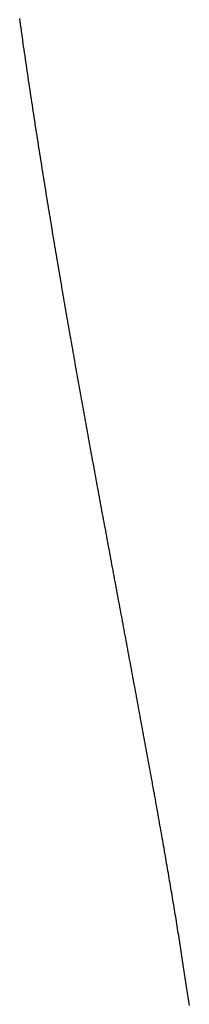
# Model space of a CAD drawing. Extents: x 668 to 3164, y 1007 to 2724.
# Tile 20 of 152: x 974 to 985, y 1767 to 1828. Entities that reach past the tile are written whole.
import ezdxf

# ---------------------------------------------------------------- set-up
doc = ezdxf.new("R2010")
doc.units = 0
doc.layers.add('KF_GRAVIS_12_RIGHT', color=7, linetype='CONTINUOUS')

# ---------------------------------------------------------------- blocks, each defined once
blk = doc.blocks.new('*U16')
at = {"layer": 'KF_GRAVIS_12_RIGHT'}
blk.add_polyline3d([(155.981, -486.184, 0), (155.962, -486.052, 0), (155.943, -485.921, 0), (155.925, -485.789, 0), (155.906, -485.657, 0), (155.887, -485.526, 0), (155.867, -485.394, 0), (155.848, -485.262, 0), (155.829, -485.13, 0), (155.809, -484.997, 0), (155.79, -484.864, 0), (155.77, -484.73, 0), (155.75, -484.596, 0), (155.73, -484.461, 0), (155.709, -484.326, 0), (155.689, -484.19, 0), (155.668, -484.054, 0), (155.647, -483.918, 0), (155.626, -483.781, 0), (155.605, -483.643, 0), (155.584, -483.505, 0), (155.563, -483.367, 0), (155.541, -483.228, 0), (155.519, -483.088, 0), (155.498, -482.949, 0), (155.476, -482.808, 0), (155.453, -482.667, 0), (155.431, -482.526, 0), (155.409, -482.385, 0), (155.386, -482.243, 0), (155.363, -482.1, 0), (155.341, -481.957, 0), (155.318, -481.814, 0), (155.294, -481.67, 0), (155.271, -481.525, 0), (155.248, -481.381, 0), (155.224, -481.235, 0), (155.2, -481.09, 0), (155.177, -480.944, 0), (155.153, -480.797, 0), (155.128, -480.651, 0), (155.104, -480.503, 0), (155.08, -480.356, 0), (155.055, -480.208, 0), (155.031, -480.059, 0), (155.006, -479.91, 0), (154.981, -479.761, 0), (154.956, -479.611, 0), (154.931, -479.461, 0), (154.905, -479.311, 0), (154.88, -479.16, 0), (154.854, -479.008, 0), (154.829, -478.857, 0), (154.803, -478.705, 0), (154.777, -478.552, 0), (154.751, -478.399, 0), (154.725, -478.246, 0), (154.699, -478.093, 0), (154.672, -477.939, 0), (154.646, -477.784, 0), (154.619, -477.63, 0), (154.592, -477.475, 0), (154.566, -477.319, 0), (154.539, -477.164, 0), (154.511, -477.007, 0), (154.484, -476.851, 0), (154.457, -476.694, 0), (154.43, -476.537, 0), (154.402, -476.38, 0), (154.374, -476.222, 0), (154.347, -476.064, 0), (154.319, -475.905, 0), (154.291, -475.746, 0), (154.263, -475.587, 0), (154.235, -475.428, 0), (154.206, -475.268, 0), (154.178, -475.108, 0), (154.149, -474.947, 0), (154.121, -474.786, 0), (154.092, -474.625, 0), (154.064, -474.464, 0), (154.035, -474.302, 0), (154.006, -474.14, 0), (153.977, -473.978, 0), (153.948, -473.816, 0), (153.918, -473.653, 0), (153.889, -473.489, 0), (153.86, -473.326, 0), (153.83, -473.162, 0), (153.801, -472.998, 0), (153.771, -472.834, 0), (153.741, -472.669, 0), (153.711, -472.505, 0), (153.682, -472.34, 0), (153.652, -472.174, 0), (153.622, -472.009, 0), (153.591, -471.843, 0), (153.561, -471.677, 0), (153.531, -471.51, 0), (153.5, -471.344, 0), (153.47, -471.177, 0), (153.44, -471.01, 0), (153.409, -470.842, 0), (153.378, -470.675, 0), (153.348, -470.507, 0), (153.317, -470.339, 0), (153.286, -470.17, 0), (153.255, -470.002, 0), (153.224, -469.833, 0), (153.193, -469.664, 0), (153.162, -469.495, 0), (153.131, -469.326, 0), (153.099, -469.156, 0), (153.068, -468.986, 0), (153.037, -468.816, 0), (153.005, -468.646, 0), (152.974, -468.475, 0), (152.942, -468.305, 0), (152.911, -468.134, 0), (152.879, -467.963, 0), (152.847, -467.792, 0), (152.816, -467.62, 0), (152.784, -467.449, 0), (152.752, -467.277, 0), (152.72, -467.105, 0), (152.688, -466.933, 0), (152.656, -466.761, 0), (152.624, -466.588, 0), (152.592, -466.416, 0), (152.56, -466.243, 0), (152.528, -466.07, 0), (152.496, -465.897, 0), (152.463, -465.724, 0), (152.431, -465.551, 0), (152.399, -465.377, 0), (152.367, -465.203, 0), (152.334, -465.03, 0), (152.302, -464.856, 0), (152.269, -464.682, 0), (152.237, -464.508, 0), (152.204, -464.333, 0), (152.172, -464.159, 0), (152.139, -463.984, 0), (152.107, -463.81, 0), (152.074, -463.635, 0), (152.041, -463.46, 0), (152.009, -463.285, 0), (151.976, -463.11, 0), (151.943, -462.935, 0), (151.911, -462.76, 0), (151.878, -462.584, 0), (151.845, -462.409, 0), (151.813, -462.233, 0), (151.78, -462.058, 0), (151.747, -461.882, 0), (151.714, -461.706, 0), (151.681, -461.53, 0), (151.648, -461.354, 0), (151.616, -461.178, 0), (151.583, -461.002, 0), (151.55, -460.826, 0), (151.517, -460.65, 0), (151.484, -460.474, 0), (151.451, -460.298, 0), (151.418, -460.122, 0), (151.385, -459.945, 0), (151.353, -459.769, 0), (151.32, -459.593, 0), (151.287, -459.416, 0), (151.254, -459.24, 0), (151.221, -459.063, 0), (151.188, -458.887, 0), (151.155, -458.71, 0), (151.122, -458.534, 0), (151.089, -458.357, 0), (151.056, -458.181, 0), (151.024, -458.004, 0), (150.991, -457.828, 0), (150.958, -457.651, 0), (150.925, -457.475, 0), (150.892, -457.298, 0), (150.859, -457.122, 0), (150.827, -456.945, 0), (150.794, -456.769, 0), (150.761, -456.592, 0), (150.728, -456.416, 0), (150.695, -456.239, 0), (150.663, -456.063, 0), (150.63, -455.887, 0), (150.597, -455.71, 0), (150.565, -455.534, 0), (150.532, -455.358, 0), (150.499, -455.182, 0), (150.467, -455.006, 0), (150.434, -454.83, 0), (150.402, -454.654, 0), (150.369, -454.478, 0), (150.337, -454.302, 0), (150.304, -454.126, 0), (150.272, -453.951, 0), (150.239, -453.775, 0), (150.207, -453.6, 0), (150.175, -453.424, 0), (150.142, -453.249, 0), (150.11, -453.074, 0), (150.078, -452.898, 0), (150.046, -452.723, 0), (150.014, -452.548, 0), (149.982, -452.374, 0), (149.949, -452.199, 0), (149.917, -452.024, 0), (149.886, -451.85, 0), (149.854, -451.675, 0), (149.822, -451.501, 0), (149.79, -451.327, 0), (149.758, -451.153, 0), (149.726, -450.979, 0), (149.695, -450.805, 0), (149.663, -450.631, 0), (149.631, -450.458, 0), (149.6, -450.285, 0), (149.568, -450.111, 0), (149.537, -449.938, 0), (149.506, -449.765, 0), (149.474, -449.593, 0), (149.443, -449.42, 0), (149.412, -449.248, 0), (149.381, -449.075, 0), (149.35, -448.903, 0), (149.319, -448.731, 0), (149.288, -448.56, 0), (149.257, -448.388, 0), (149.226, -448.217, 0), (149.195, -448.046, 0), (149.165, -447.875, 0), (149.134, -447.704, 0), (149.103, -447.533, 0), (149.073, -447.362, 0), (149.042, -447.191, 0), (149.011, -447.019, 0), (148.981, -446.848, 0), (148.95, -446.675, 0), (148.919, -446.503, 0), (148.889, -446.331, 0), (148.858, -446.158, 0), (148.827, -445.985, 0), (148.797, -445.811, 0), (148.766, -445.638, 0), (148.735, -445.464, 0), (148.704, -445.29, 0), (148.674, -445.115, 0), (148.643, -444.941, 0), (148.612, -444.766, 0), (148.581, -444.591, 0), (148.55, -444.416, 0), (148.52, -444.24, 0), (148.489, -444.064, 0), (148.458, -443.888, 0), (148.427, -443.712, 0), (148.396, -443.535, 0), (148.366, -443.358, 0), (148.335, -443.181, 0), (148.304, -443.004, 0), (148.273, -442.827, 0), (148.242, -442.649, 0), (148.211, -442.471, 0), (148.181, -442.293, 0), (148.15, -442.114, 0), (148.119, -441.936, 0), (148.088, -441.757, 0), (148.057, -441.578, 0), (148.027, -441.399, 0), (147.996, -441.219, 0), (147.965, -441.039, 0), (147.934, -440.859, 0), (147.904, -440.679, 0), (147.873, -440.499, 0), (147.842, -440.318, 0), (147.811, -440.137, 0), (147.781, -439.956, 0), (147.75, -439.775, 0), (147.719, -439.593, 0), (147.689, -439.412, 0), (147.658, -439.23, 0), (147.627, -439.047, 0), (147.597, -438.865, 0), (147.566, -438.683, 0), (147.535, -438.5, 0), (147.505, -438.317, 0), (147.474, -438.134, 0), (147.444, -437.95, 0), (147.413, -437.767, 0), (147.383, -437.583, 0), (147.352, -437.399, 0), (147.322, -437.215, 0), (147.291, -437.03, 0), (147.261, -436.846, 0), (147.231, -436.661, 0), (147.2, -436.476, 0), (147.17, -436.291, 0), (147.14, -436.105, 0), (147.109, -435.92, 0), (147.079, -435.734, 0), (147.049, -435.548, 0), (147.019, -435.362, 0), (146.988, -435.176, 0), (146.958, -434.989, 0), (146.928, -434.803, 0), (146.898, -434.616, 0), (146.868, -434.429, 0), (146.838, -434.242, 0), (146.808, -434.054, 0), (146.778, -433.867, 0), (146.748, -433.679, 0), (146.718, -433.491, 0), (146.688, -433.303, 0), (146.659, -433.115, 0), (146.629, -432.926, 0), (146.599, -432.738, 0), (146.57, -432.549, 0), (146.54, -432.36, 0), (146.51, -432.171, 0), (146.481, -431.982, 0), (146.451, -431.792, 0), (146.422, -431.602, 0), (146.392, -431.413, 0), (146.363, -431.223, 0), (146.334, -431.033, 0), (146.304, -430.842, 0), (146.275, -430.652, 0), (146.246, -430.461, 0), (146.217, -430.271, 0), (146.188, -430.08, 0), (146.159, -429.889, 0), (146.13, -429.698, 0), (146.101, -429.506, 0), (146.072, -429.315, 0), (146.043, -429.123, 0), (146.014, -428.931, 0), (145.985, -428.739, 0), (145.957, -428.547, 0), (145.928, -428.355, 0), (145.9, -428.163, 0), (145.871, -427.97, 0), (145.843, -427.778, 0), (145.814, -427.585, 0), (145.786, -427.392, 0), (145.758, -427.199, 0), (145.73, -427.006, 0), (145.701, -426.812, 0), (145.673, -426.619, 0), (145.645, -426.425, 0), (145.617, -426.232, 0), (145.589, -426.038, 0), (145.562, -425.844, 0), (145.534, -425.65, 0), (145.506, -425.455, 0), (145.479, -425.261, 0), (145.451, -425.067, 0), (145.423, -424.872, 0), (145.396, -424.677, 0)], dxfattribs=at)

msp = doc.modelspace()

# ---------------------------------------------------------------- block references
at = {"layer": 'KF_GRAVIS_12_RIGHT'}
msp.add_blockref('*U16', (828.93, 2253.101), dxfattribs=at)

doc.saveas('drawing.dxf')
